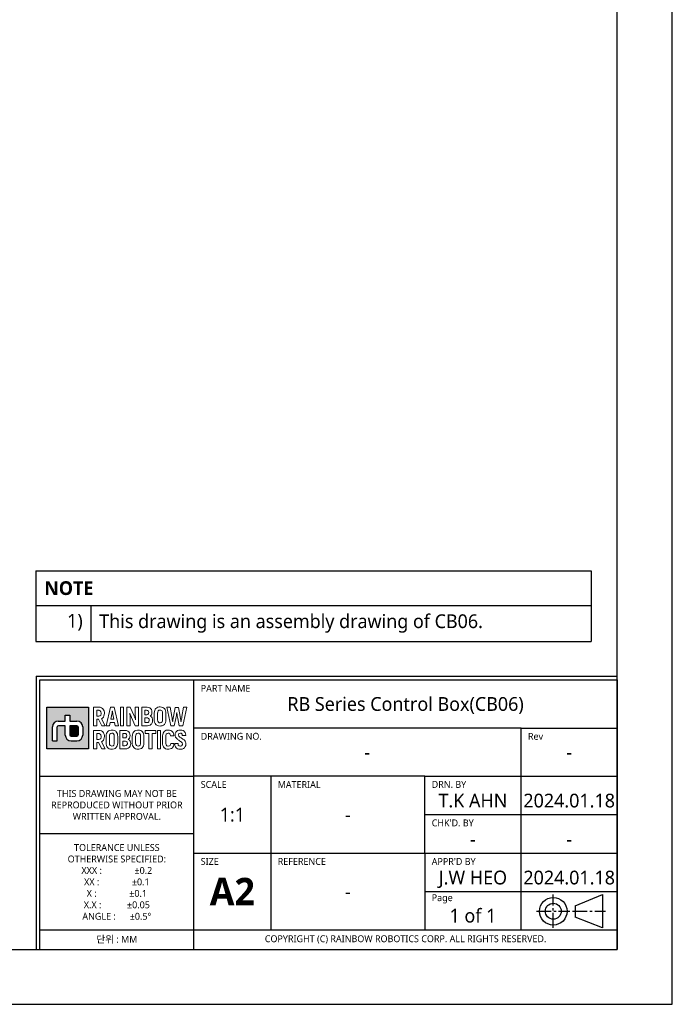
# Model space of a CAD drawing. Header units: millimetres. Extents: x 0 to 2970, y 0 to 2100.
# Tile 35 of 55: x 2131 to 2970, y 0 to 1266. Entities that reach past the tile are written whole.
import ezdxf
from ezdxf.enums import TextEntityAlignment as Align

# ---------------------------------------------------------------- set-up
doc = ezdxf.new("R2010")
doc.units = ezdxf.units.MM
doc.header["$LTSCALE"] = 0.2
doc.linetypes.add('CENTER2', pattern=[28.575, 19.05, -3.175, 3.175, -3.175])
for name, color, linetype in [('02_Center Line', 1, 'CENTER2'), ('05_Section Line', 3, 'Continuous'), ('09_Table Line', 2, 'Continuous'), ('10_Drawing Template', 2, 'Continuous')]:
    doc.layers.add(name, color=color, linetype=linetype)
doc.layers.add('14_Mark', color=7, linetype='Continuous', true_color=0xe03c31)
doc.styles.add('Rainbow-2.5 Style', font='malgunsl.ttf')
doc.styles.add('Rainbow-4.0 Style', font='malgunsl.ttf')

# ---------------------------------------------------------------- blocks, each defined once
blk = doc.blocks.new('A$C5c51ae111123')
at = {"layer": '14_Mark'}
h = blk.add_hatch(color=256, dxfattribs=at)
h.dxf.hatch_style = 1
h.paths.add_polyline_path([(443.88, 76.44), (433.14, 76.44), (433.14, 65.7), (443.88, 65.7)])
h.paths.add_polyline_path([(439.1, 74.35), (439.1, 72.86), (440.9, 72.86, -0.414214), (442.38, 71.37), (442.38, 69.27, -0.414214), (440.9, 67.79), (439.39, 67.79, -0.414214), (437.91, 69.27), (437.91, 71.66), (436.12, 71.66, 0.414214), (435.82, 71.37), (435.82, 67.79), (434.63, 67.79), (434.63, 71.37, -0.414214), (436.11, 72.86), (437.91, 72.86), (437.91, 74.35)], flags=16)
h.paths.add_polyline_path([(440.89, 71.66, -0.414214), (441.19, 71.37), (441.19, 69.28, -0.414214), (440.89, 68.98), (439.4, 68.98, -0.414214), (439.1, 69.28), (439.1, 71.66)], flags=0)
h = blk.add_hatch(color=256, dxfattribs=at)
h.dxf.hatch_style = 1
h.paths.add_polyline_path([(441.19, 71.37, 0.414214), (440.89, 71.66), (439.1, 71.66), (439.1, 69.28, 0.414214), (439.4, 68.98), (440.89, 68.98, 0.414214), (441.19, 69.28)])
at = {"linetype": 'Continuous'}
for p, q in [((569.03, 25.37), (576.01, 28.26)), ((576.01, 28.26), (576.01, 19.67)), ((569.03, 25.37), (569.03, 22.41)), ((576.01, 19.67), (569.03, 22.41))]:
    blk.add_line(p, q, dxfattribs=at)
blk.add_lwpolyline([(0, 0), (594, 0), (594, 420), (0, 420)], close=True)
at = {"lineweight": 0}
for points in [[(446.5, 76.44), (445.19, 76.44), (445.19, 71.66), (446.03, 71.66), (446.03, 73.33), (446.41, 73.33)], [(447.77, 75.77), (447.59, 76.03), (447.48, 76.13), (447.21, 76.3), (446.88, 76.4), (446.5, 76.44)], [(450.45, 76.44), (449.55, 76.44), (448.38, 71.66), (449.25, 71.66), (449.44, 72.53), (450.56, 72.53)], [(450.56, 72.53), (450.75, 71.66), (451.62, 71.66), (450.45, 76.44)], [(454.6, 76.44), (453.76, 76.44), (453.76, 71.66), (454.59, 71.66), (454.59, 73.11), (454.58, 73.47), (454.57, 73.83), (454.55, 74.18), (454.52, 74.54), (454.49, 74.88), (454.51, 74.9)], [(455.97, 73.22), (455.94, 73.31), (455.8, 73.68), (455.71, 73.9), (455.59, 74.19), (454.6, 76.44)], [(455.87, 71.66), (456.7, 71.66), (456.7, 76.44)], [(456.7, 76.44), (455.87, 76.44), (455.87, 74.98), (455.88, 74.67), (455.89, 74.33), (455.92, 73.97), (455.95, 73.61), (455.99, 73.24), (455.97, 73.22)], [(458.94, 76.44), (457.55, 76.44), (457.55, 71.66), (458.98, 71.66), (459.05, 71.67), (459.41, 71.72), (459.72, 71.85), (459.99, 72.05), (460.04, 72.1), (460.22, 72.37)], [(460.04, 75.81), (459.85, 76.07), (459.62, 76.26), (459.3, 76.39), (458.94, 76.44)], [(462.28, 76.51), (462.08, 76.5), (461.73, 76.44), (461.43, 76.3), (461.18, 76.09), (461.05, 75.92), (460.9, 75.62), (460.81, 75.29), (460.78, 74.9), (460.78, 73.2), (460.79, 72.93), (460.87, 72.58), (460.99, 72.27)], [(463.57, 75.83), (463.39, 76.09), (463.26, 76.2), (462.99, 76.38), (462.66, 76.48), (462.28, 76.51)], [(464.85, 76.44), (463.98, 76.44), (465.05, 71.66)], [(465.48, 72.72), (465.46, 72.89), (465.42, 73.2), (465.35, 73.58), (465.28, 74.01), (464.85, 76.44)], [(467.02, 76.36), (466.14, 76.36), (465.72, 74.03), (465.65, 73.61), (465.58, 73.16), (465.53, 72.87), (465.51, 72.72), (465.48, 72.72)], [(467.65, 72.72), (467.64, 72.82), (467.59, 73.08), (467.53, 73.48), (467.44, 74.03), (467.02, 76.36)], [(467.22, 71.66), (468.11, 71.66), (469.18, 76.44)], [(469.18, 76.44), (468.31, 76.44), (467.89, 74.01), (467.83, 73.7), (467.76, 73.31), (467.71, 72.98), (467.68, 72.72), (467.65, 72.72)], [(446.49, 75.64), (446.65, 75.62), (446.91, 75.5), (447.06, 75.26), (447.11, 74.89), (447.1, 74.69), (447, 74.37), (446.8, 74.19), (446.49, 74.12), (446.03, 74.12)], [(446.03, 74.12), (446.03, 75.64), (446.49, 75.64)], [(446.41, 73.33), (447.26, 71.66), (448.18, 71.66), (447.22, 73.48)], [(447.22, 73.48), (447.23, 73.48), (447.49, 73.65), (447.7, 73.88)], [(447.7, 73.88), (447.85, 74.17), (447.94, 74.5), (447.97, 74.89), (447.96, 75.11), (447.9, 75.47), (447.77, 75.77)], [(449.61, 73.33), (449.8, 74.21), (449.82, 74.3), (449.87, 74.61), (449.93, 74.97), (449.99, 75.38), (450.01, 75.38)], [(450.01, 75.38), (450.04, 75.21), (450.1, 74.77), (450.16, 74.44), (450.2, 74.21), (450.39, 73.33), (449.61, 73.33)], [(454.51, 74.9), (454.52, 74.85), (454.61, 74.63), (454.75, 74.26), (454.95, 73.74), (455.87, 71.66)], [(458.81, 75.64), (459.08, 75.6), (459.28, 75.41), (459.35, 75.07), (459.31, 74.77), (459.14, 74.55), (458.84, 74.47), (458.38, 74.47)], [(458.38, 74.47), (458.38, 75.64), (458.81, 75.64)], [(458.85, 73.69), (459.05, 73.67), (459.34, 73.53), (459.43, 73.41), (459.51, 73.06), (459.51, 72.99), (459.42, 72.69), (459.2, 72.51), (458.85, 72.46), (458.38, 72.46)], [(458.38, 72.46), (458.38, 73.69), (458.85, 73.69)], [(460.22, 73.69), (460.05, 73.91), (459.76, 74.11), (459.84, 74.17), (460.04, 74.43)], [(460.04, 74.43), (460.16, 74.74), (460.2, 75.11), (460.2, 75.12), (460.16, 75.49), (460.04, 75.81)], [(460.22, 72.37), (460.34, 72.69), (460.37, 73.06), (460.34, 73.37), (460.22, 73.69)], [(460.99, 72.27), (461.18, 72.01), (461.3, 71.89), (461.58, 71.72), (461.91, 71.62), (462.28, 71.59), (462.49, 71.6), (462.84, 71.66), (463.13, 71.81), (463.39, 72.01), (463.52, 72.18), (463.66, 72.47), (463.75, 72.81), (463.78, 73.2), (463.78, 74.9), (463.77, 75.17), (463.7, 75.52), (463.57, 75.83)], [(462.28, 72.39), (462.08, 72.42), (461.84, 72.56), (461.7, 72.82), (461.64, 73.2), (461.64, 74.9), (461.66, 75.17), (461.78, 75.47), (461.98, 75.64), (462.28, 75.71)], [(462.28, 75.71), (462.49, 75.68), (462.73, 75.54), (462.87, 75.28), (462.92, 74.9), (462.92, 73.2), (462.9, 72.94), (462.79, 72.64), (462.59, 72.46), (462.28, 72.39)], [(465.05, 71.66), (465.94, 71.66), (466.34, 73.5), (466.36, 73.62), (466.43, 73.96), (466.48, 74.3), (466.53, 74.67), (466.57, 75.05), (466.6, 75.05)], [(466.6, 75.05), (466.61, 74.9), (466.65, 74.55), (466.69, 74.19), (466.75, 73.84), (466.82, 73.5), (467.22, 71.66)], [(446.5, 70.46), (445.19, 70.46), (445.19, 65.7), (446.03, 65.7), (446.03, 67.36), (446.41, 67.36)], [(446.49, 69.67), (446.65, 69.65), (446.91, 69.53), (447.06, 69.29), (447.11, 68.92), (447.1, 68.71), (447, 68.41), (446.8, 68.22), (446.49, 68.16), (446.03, 68.16)], [(446.03, 68.16), (446.03, 69.67), (446.49, 69.67)], [(447.77, 69.81), (447.59, 70.06), (447.48, 70.16), (447.21, 70.33), (446.88, 70.43), (446.5, 70.46)], [(447.7, 67.91), (447.85, 68.2), (447.94, 68.53), (447.97, 68.93), (447.96, 69.14), (447.9, 69.5), (447.77, 69.81)], [(449.88, 70.55), (449.68, 70.54), (449.33, 70.46), (449.03, 70.33), (448.78, 70.12), (448.64, 69.95), (448.5, 69.66), (448.41, 69.32), (448.38, 68.93), (448.38, 67.23), (448.39, 66.96), (448.46, 66.61), (448.59, 66.3)], [(448.59, 66.3), (448.78, 66.05), (448.9, 65.93), (449.18, 65.76), (449.5, 65.65), (449.88, 65.61), (450.08, 65.62), (450.43, 65.7), (450.73, 65.83), (450.98, 66.05), (451.11, 66.21), (451.26, 66.51), (451.35, 66.84), (451.38, 67.23), (451.38, 68.93), (451.36, 69.2), (451.3, 69.55), (451.17, 69.86)], [(449.88, 66.43), (449.67, 66.45), (449.44, 66.59), (449.29, 66.85), (449.24, 67.23), (449.24, 68.93), (449.26, 69.2), (449.37, 69.5), (449.58, 69.68), (449.88, 69.74)], [(451.17, 69.86), (450.98, 70.12), (450.86, 70.24), (450.58, 70.41), (450.25, 70.51), (449.88, 70.55)], [(449.88, 69.74), (450.09, 69.71), (450.33, 69.57), (450.47, 69.31), (450.51, 68.93), (450.51, 67.23), (450.49, 66.97), (450.38, 66.67), (450.18, 66.48), (449.88, 66.43)], [(453.29, 70.46), (451.89, 70.46), (451.89, 65.7), (453.4, 65.7), (453.76, 65.75), (454.07, 65.87), (454.34, 66.08), (454.38, 66.13), (454.57, 66.4)], [(453.16, 69.67), (453.43, 69.63), (453.63, 69.44), (453.7, 69.1), (453.65, 68.81), (453.49, 68.58), (453.19, 68.51), (452.73, 68.51)], [(452.73, 68.51), (452.73, 69.67), (453.16, 69.67)], [(454.39, 69.83), (454.2, 70.11), (453.96, 70.29), (453.65, 70.42), (453.29, 70.46)], [(454.56, 67.72), (454.39, 67.94), (454.11, 68.14), (454.18, 68.2), (454.38, 68.45)], [(454.38, 68.45), (454.51, 68.77), (454.55, 69.14), (454.55, 69.15), (454.51, 69.52), (454.39, 69.83)], [(456.63, 70.55), (456.43, 70.54), (456.08, 70.46), (455.78, 70.33), (455.53, 70.12), (455.39, 69.95), (455.25, 69.66), (455.16, 69.32), (455.13, 68.93), (455.13, 67.23), (455.14, 66.96), (455.21, 66.61), (455.34, 66.3)], [(455.34, 66.3), (455.53, 66.05), (455.66, 65.93), (455.93, 65.76), (456.26, 65.65), (456.63, 65.61), (456.83, 65.62), (457.18, 65.7), (457.48, 65.83), (457.73, 66.05), (457.87, 66.21), (458.02, 66.51), (458.1, 66.84), (458.13, 67.23), (458.13, 68.93), (458.12, 69.2), (458.05, 69.55), (457.92, 69.86)], [(456.63, 66.43), (456.42, 66.45), (456.19, 66.59), (456.04, 66.85), (455.99, 67.23), (455.99, 68.93), (456.01, 69.2), (456.12, 69.5), (456.33, 69.68), (456.63, 69.74)], [(457.92, 69.86), (457.73, 70.12), (457.61, 70.24), (457.33, 70.41), (457.01, 70.51), (456.63, 70.55)], [(456.63, 69.74), (456.84, 69.71), (457.08, 69.57), (457.22, 69.31), (457.26, 68.93), (457.26, 67.23), (457.25, 66.97), (457.14, 66.67), (456.93, 66.48), (456.63, 66.43)], [(463.05, 69.76), (462.96, 69.43), (462.93, 69.04), (462.93, 67.13), (462.93, 66.93), (463, 66.57), (463.12, 66.26), (463.31, 66.01), (463.39, 65.94), (463.65, 65.76), (463.98, 65.65), (464.36, 65.61), (464.52, 65.62), (464.88, 65.68), (465.19, 65.81), (465.44, 66.01), (465.53, 66.11), (465.7, 66.4)], [(464.36, 70.56), (464.23, 70.56), (463.87, 70.5), (463.56, 70.37), (463.31, 70.17), (463.21, 70.04), (463.05, 69.76)], [(464.36, 66.43), (464.28, 66.43), (464.01, 66.53), (463.85, 66.76), (463.79, 67.13), (463.79, 69.13), (463.87, 69.47), (464.06, 69.68), (464.35, 69.75)], [(464.35, 69.75), (464.53, 69.74), (464.82, 69.58), (464.91, 69.42), (464.99, 69.05), (465.83, 69.05), (465.81, 69.25), (465.74, 69.61), (465.61, 69.92), (465.42, 70.17), (465.34, 70.25), (465.07, 70.42), (464.74, 70.53), (464.36, 70.56)], [(467.49, 70.56), (467.46, 70.56), (467.09, 70.52), (466.77, 70.4), (466.51, 70.21), (466.31, 69.99), (466.18, 69.68), (466.14, 69.32), (466.17, 69.04), (466.28, 68.71), (466.4, 68.51), (466.64, 68.26), (466.8, 68.13), (467.1, 67.92), (467.27, 67.81), (467.56, 67.63), (467.66, 67.56), (467.91, 67.32), (467.95, 67.27), (468.05, 66.95), (468.05, 66.87), (467.91, 66.57), (467.84, 66.51), (467.49, 66.42)], [(468.76, 66.28), (468.89, 66.59), (468.93, 66.94), (468.91, 67.17), (468.83, 67.5), (468.75, 67.65), (468.55, 67.92), (468.45, 68.02), (468.16, 68.24), (468.06, 68.31), (467.76, 68.5), (467.67, 68.54), (467.38, 68.73), (467.35, 68.75), (467.1, 68.99), (466.99, 69.3), (466.99, 69.32), (467.13, 69.63), (467.15, 69.65), (467.49, 69.75)], [(468.69, 69.93), (468.49, 70.19), (468.45, 70.23), (468.19, 70.41), (467.86, 70.52), (467.49, 70.56)], [(467.49, 69.75), (467.72, 69.71), (467.93, 69.52), (468, 69.18), (468.86, 69.18), (468.86, 69.25), (468.81, 69.62), (468.69, 69.93)], [(446.41, 67.36), (447.26, 65.7), (448.18, 65.7), (447.22, 67.51)], [(447.22, 67.51), (447.23, 67.52), (447.49, 67.69), (447.7, 67.91)], [(453.2, 67.72), (453.4, 67.7), (453.69, 67.56), (453.78, 67.44), (453.86, 67.09), (453.86, 67.02), (453.77, 66.72), (453.55, 66.55), (453.2, 66.49), (452.73, 66.49)], [(452.73, 66.49), (452.73, 67.72), (453.2, 67.72)], [(454.57, 66.4), (454.68, 66.72), (454.72, 67.09), (454.69, 67.4), (454.56, 67.72)], [(465.85, 67.11), (465.01, 67.11), (464.97, 66.88), (464.83, 66.6), (464.71, 66.51), (464.36, 66.43)], [(465.7, 66.4), (465.8, 66.72), (465.85, 67.11)], [(466.9, 67.05), (466.04, 67.05), (466.05, 66.91), (466.11, 66.55), (466.24, 66.24), (466.44, 65.98), (466.51, 65.92), (466.78, 65.74), (467.11, 65.64), (467.49, 65.6), (467.61, 65.6), (467.97, 65.66), (468.28, 65.79), (468.54, 65.98), (468.56, 66), (468.76, 66.28)], [(467.49, 66.42), (467.47, 66.42), (467.15, 66.49), (466.97, 66.7), (466.9, 67.05)]]:
    blk.add_lwpolyline(points, dxfattribs=at)
for points in [[(452.08, 76.44), (452.91, 76.44), (452.91, 71.66), (452.08, 71.66), (452.08, 76.44)], [(461.18, 70.46), (458.41, 70.46), (458.41, 69.67), (459.37, 69.67), (459.37, 65.7), (460.23, 65.7), (460.23, 69.67), (461.18, 69.67)], [(461.58, 70.46), (462.42, 70.46), (462.42, 65.7), (461.58, 65.7), (461.58, 70.46)]]:
    blk.add_lwpolyline(points, close=True, dxfattribs=at)
at = {"linetype": 'Continuous'}
for radius in [3.55, 2.04]:
    blk.add_circle((563.39, 23.94), radius, dxfattribs=at)
at = {"layer": '02_Center Line'}
for p, q in [((563.39, 19.68), (563.39, 28.28)), ((559.05, 23.94), (567.65, 23.94)), ((568.33, 23.94), (576.78, 23.94))]:
    blk.add_line(p, q, dxfattribs=at)
at = {"layer": '05_Section Line', "linetype": 'Continuous'}
for q in [(430.37, 14.14), (579.86, 84.43)]:
    blk.add_line((430.37, 84.43), q, dxfattribs=at)
blk.add_lwpolyline([(579.86, 14.14), (579.86, 405.9), (14.14, 405.9), (14.14, 14.14)], close=True, dxfattribs=at)
at = {"layer": '09_Table Line'}
for p, q in [((431.36, 58.69), (431.36, 83.44)), ((431.36, 83.44), (470.96, 83.44)), ((470.96, 14.14), (470.96, 83.44)), ((470.96, 83.44), (579.86, 83.44)), ((579.86, 83.44), (579.86, 14.14)), ((555.11, 71.07), (470.96, 71.07)), ((555.11, 71.07), (579.86, 71.07)), ((555.11, 58.69), (555.11, 71.07)), ((431.36, 58.69), (470.96, 58.69)), ((431.36, 43.84), (431.36, 58.69)), ((530.36, 58.69), (470.96, 58.69)), ((490.76, 58.69), (490.76, 19.09)), ((530.36, 58.69), (555.11, 58.69)), ((530.36, 48.79), (530.36, 58.69)), ((555.11, 48.79), (555.11, 58.69)), ((555.11, 58.69), (579.86, 58.69)), ((530.36, 48.79), (555.11, 48.79)), ((530.36, 38.89), (530.36, 48.79)), ((555.11, 38.89), (555.11, 48.79)), ((555.11, 48.79), (579.86, 48.79)), ((470.96, 43.84), (431.36, 43.84)), ((431.36, 33.12), (431.36, 43.84)), ((470.96, 38.89), (579.86, 38.89)), ((530.36, 38.89), (530.36, 28.99)), ((555.11, 28.99), (555.11, 38.89)), ((431.36, 14.14), (431.36, 33.12)), ((530.36, 28.99), (530.36, 19.09)), ((530.36, 28.99), (555.11, 28.99)), ((555.11, 19.09), (555.11, 28.99)), ((555.11, 28.99), (579.86, 28.99)), ((470.96, 19.09), (431.36, 19.09)), ((579.86, 19.09), (470.96, 19.09)), ((431.36, 14.14), (470.96, 14.14)), ((470.96, 14.14), (579.86, 14.14))]:
    blk.add_line(p, q, dxfattribs=at)
at = {"layer": '14_Mark'}
for p, q in [((437.91, 72.86), (437.91, 74.35)), ((437.91, 74.35), (439.1, 74.35)), ((439.1, 74.35), (439.1, 72.86)), ((434.63, 67.79), (434.63, 71.37)), ((435.82, 67.79), (435.82, 71.37)), ((436.11, 72.86), (437.91, 72.86)), ((437.91, 71.66), (436.12, 71.66)), ((437.91, 69.27), (437.91, 71.66)), ((439.1, 72.86), (440.9, 72.86)), ((440.89, 71.66), (439.1, 71.66)), ((439.1, 71.66), (439.1, 69.28)), ((441.19, 71.37), (441.19, 69.28)), ((442.38, 71.37), (442.38, 69.27)), ((439.4, 68.98), (440.89, 68.98)), ((434.63, 67.79), (435.82, 67.79)), ((439.39, 67.79), (440.9, 67.79))]:
    blk.add_line(p, q, dxfattribs=at)
blk.add_lwpolyline([(433.14, 76.44), (443.88, 76.44), (443.88, 65.7), (433.14, 65.7)], close=True, dxfattribs=at)
for centre, radius, start, end in [((436.11, 71.37), 1.49, 90, 180), ((436.12, 71.37), 0.297, 90, 180), ((440.89, 71.37), 0.297, 0, 90), ((440.9, 71.37), 1.49, 0, 90), ((439.39, 69.27), 1.49, 180, 270), ((439.4, 69.28), 0.297, 180, 270), ((440.89, 69.28), 0.297, 270, 0), ((440.9, 69.27), 1.49, 270, 0)]:
    blk.add_arc(centre, radius, start, end, dxfattribs=at)
at = {"color": 2, "linetype": 'Continuous', "char_height": 1.7679, "width": 39.6, "attachment_point": 5, "style": 'Rainbow-4.0 Style'}
for s, insert in [('{\\C256;THIS DRAWING MAY NOT BE \\PREPRODUCED WITHOUT PRIOR \\PWRITTEN APPROVAL.}', (451.16, 51.27)), ('{\\C256;TOLERANCE UNLESS \\POTHERWISE SPECIFIED:\\PXXX :              %%P0.2\\PXX :              %%P0.1  \\PX :              %%P0.1\\PX.X :           %%P0.05\\PANGLE :      %%P0.5%%D}', (451.16, 31.47)), ('{\\C256;단위 : MM}', (451.16, 16.62))]:
    blk.add_mtext(s, dxfattribs=dict(at, insert=insert))
at = {"insert": (480.86, 28.99), "char_height": 7.0714, "width": 19.8, "attachment_point": 5, "style": 'Rainbow-4.0 Style'}
blk.add_mtext('{\\fMalgun Gothic|b1|i0|c129|p50;A2}', dxfattribs=at)
at = {"linetype": 'Continuous', "insert": (525.41, 16.67), "char_height": 1.7679, "width": 108.9, "attachment_point": 5, "style": 'Rainbow-4.0 Style'}
blk.add_mtext('COPYRIGHT (C) RAINBOW ROBOTICS CORP. ALL RIGHTS RESERVED.', dxfattribs=at)
at = {"linetype": 'Continuous', "style": 'Rainbow-4.0 Style'}
for tag, p in [('PART_NAME', (525.41, 77.26)), ('DRAWING_NO', (515.51, 64.88)), ('REV', (567.48, 64.88)), ('제도', (542.73, 52.41)), ('DATE_1', (567.48, 52.41)), ('SCALE', (480.86, 48.79)), ('MATERIAL', (510.56, 48.79)), ('검도', (542.73, 42.51)), ('DATE_2', (567.48, 42.51)), ('승인', (542.73, 32.61)), ('DATE_3', (567.48, 32.61)), ('REFERENCE', (510.56, 28.99)), ('PAGE', (542.73, 22.81))]:
    blk.add_attdef(tag, text='', height=3.54, dxfattribs=at).set_placement(p, align=Align.MIDDLE_CENTER)
at = {"layer": '10_Drawing Template', "linetype": 'Continuous', "attachment_point": 7, "style": 'Rainbow-4.0 Style'}
for s, insert, char_height in [('PART NAME', (472.73, 80.4), 1.768), ('DRAWING NO.', (472.73, 68.03), 1.7679), ('Rev', (556.88, 68.03), 1.768), ('SCALE', (472.73, 55.65), 1.768), ('MATERIAL', (492.53, 55.65), 1.768), ('DRN. BY', (532.13, 55.65), 1.768), ("CHK'D. BY", (532.13, 45.75), 1.768), ('SIZE', (472.73, 35.85), 1.768), ('REFERENCE', (492.53, 35.85), 1.768), ("APPR'D BY", (532.13, 35.85), 1.768), ('Page', (532.13, 25.95), 1.768)]:
    blk.add_mtext(s, dxfattribs=dict(at, insert=insert, char_height=char_height))
blk = doc.blocks.new('*T64')
at = {"color": 251, "transparency": 16777216}
for p, q in [((0, 0), (713.7, 0)), ((0, 0), (0, -90.9)), ((713.7, 0), (713.7, -90.9)), ((0, -44.8), (713.7, -44.8)), ((0, -44.8), (713.7, -44.8)), ((70.7, -44.8), (70.7, -90.9)), ((0, -90.9), (713.7, -90.9))]:
    blk.add_line(p, q, dxfattribs=at)
at = {"transparency": 16777216, "style": 'Rainbow-2.5 Style'}
for s, insert, char_height, width, attachment_point in [('{\\fMalgun Gothic|b1|i0|c129|p50;NOTE}', (10.6, -22.4), 17.679, 692.477, 4), ('1)', (60.1, -55.4), 17.68, 49.5, 3), ('This drawing is an assembly drawing of CB06.', (81.3, -67.8), 17.679, 621.763, 4)]:
    blk.add_mtext(s, dxfattribs=dict(at, insert=insert, char_height=char_height, width=width, attachment_point=attachment_point))

msp = doc.modelspace()

# ---------------------------------------------------------------- block references
at = {"xscale": 5, "yscale": 5, "zscale": 5}
msp.add_blockref('A$C5c51ae111123', (0, 0), dxfattribs=at).add_auto_attribs({'승인': 'J.W HEO', '검도': '-', '제도': 'T.K AHN', 'REV': '-', 'PART_NAME': 'RB Series Control Box(CB06)', 'DRAWING_NO': '-', 'SCALE': '1:1', 'MATERIAL': '-', 'REFERENCE': '-', 'PAGE': '1 of 1', 'DATE_1': '2024.01.18', 'DATE_2': '-', 'DATE_3': '2024.01.18'})
msp.add_blockref('*T64', (2151.836, 557.579))

doc.saveas('drawing.dxf')
